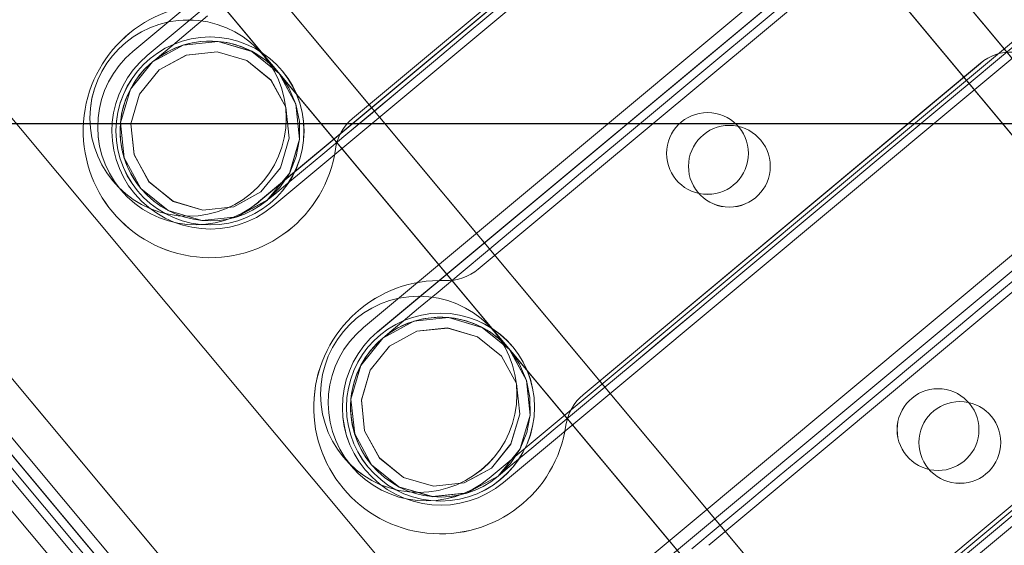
# Model space of a CAD drawing. Header units: millimetres. Extents: x -125266 to 274256, y -711690 to -301689.
# Tile 46 of 256: x -53425 to -53365, y -360949 to -360917. Entities that reach past the tile are written whole.
import ezdxf

# ---------------------------------------------------------------- set-up
doc = ezdxf.new("R2010")
doc.units = ezdxf.units.MM
doc.linetypes.add('CONTINOUS', pattern=[0])
for name, color, linetype, lineweight in [('AD Wall', 8, 'Continuous', 15), ('ARCH', 7, 'Continuous', 0), ('Equipment', 8, 'Continuous', 0), ('MEPTEK HVAC-Kitchen Exhaust Air Duct', 30, 'Continuous', 30), ('MEPTEK HVAC-Kitchen Fresh Air Duct', 3, 'Continuous', 30), ('MEPTEK-TEXT1', 7, 'Continuous', 30)]:
    doc.layers.add(name, color=color, linetype=linetype, lineweight=lineweight)
doc.layers.add('Light Equipment', color=8, linetype='Continuous')
doc.styles.get("Standard").update_dxf_attribs({"font": 'ARIALN.TTF'})
doc.styles.add('Times New Roman', font='times.ttf', dxfattribs={"height": 150})
doc.dimstyles.new('ARA-125', dxfattribs={"dimtxt": 200, "dimasz": 75, "dimexe": 0, "dimexo": 75, "dimgap": 7.5, "dimtad": 0, "dimdec": 0, "dimrnd": 5, "dimdsep": 46, "dimtxsty": 'Times New Roman', "dimblk": 'ARCHTICK', "dimcen": 56.25, "dimdle": 56.25, "dimclrd": 256, "dimclre": 256, "dimclrt": 256, "dimazin": 3, "dimtfac": 1, "dimtdec": 0, "dimtix": 1, "dimtmove": 1, "dimatfit": 3, "dimfxl": 0, "dimtolj": 1, "dimlwd": -1, "dimlwe": 0, "dimarcsym": 0})
pattern_1 = [(22.867872, (419150.544, -703283.92), (-30.845707, 73.1364), [])]

# ---------------------------------------------------------------- blocks, each defined once
blk = doc.blocks.new('A$Cf0359734')
at = {"layer": 'Equipment', "extrusion": (0, 0, -1), "elevation": -15}
for points in [[(-610.078, 1224.798, -3.802846), (-1131.035, 947.449, 3.802846)], [(-563.585, 1106.137, -3.146449), (-1057.949, 842.946, 3.146449)], [(-565.451, 359.417, -2.242091), (-555.271, 364.837, 2.242091)], [(-519.098, 343.707, -2.242091), (-529.279, 338.287, 2.242091)], [(-515.555, 339.163, -0.9995), (-526.149, 333.523, 0.9995)], [(-516.458, 339.248, -0.9995), (-527.051, 333.608, 0.9995)], [(-538.52, 333.368, -2.242091), (-548.7, 327.947, 2.242091)], [(-534.976, 328.823, -0.9995), (-545.569, 323.183, 0.9995)], [(-535.879, 328.908, -0.9995), (-546.473, 323.268, 0.9995)]]:
    blk.add_lwpolyline(points, format="xyb", close=True, dxfattribs=at)
for points in [[(-1077.22, 914.233), (-1087.359, 908.836), (-1091.168, 906.808, 3.626728), (-598.019, 1169.352)], [(-597.218, 1169.311, -3.616317), (-1091.58, 906.121), (-1091.532, 906.208), (-1091.475, 906.293), (-1091.426, 906.38), (-1091.369, 906.465), (-1091.32, 906.552), (-1091.272, 906.639), (-1091.215, 906.724), (-1091.168, 906.808), (-598.022, 1169.351)], [(-597.218, 1169.31, -3.616317), (-1091.582, 906.12, 3.616317), (-597.219, 1169.312)], [(-591.722, 1158.988, -3.538831), (-1086.084, 895.795), (-1084.554, 898.384), (-1083.015, 900.956), (-1081.455, 903.526), (-1079.889, 906.086), (-1078.304, 908.635), (-1076.703, 911.179)], [(-591.722, 1158.987, -3.538831), (-1086.084, 895.797), (-1091.774, 906.486), (-1091.58, 906.121), (-1086.084, 895.797), (-1084.559, 898.382), (-1083.015, 900.957), (-1081.46, 903.525), (-1079.888, 906.087), (-1078.303, 908.636), (-1076.702, 911.181)], [(-599.158, 1041.719, -0.011713), (-984.646, 836.489), (-990.409, 833.326), (-995.883, 829.759), (-1000.962, 825.886), (-1005.713, 821.665), (-1011.224, 815.871), (-1016.164, 809.592), (-1020.378, 803.047), (-1023.979, 796.101), (-1025.529, 792.694), (-1080.437, 895.526, 3.572618), (-594.649, 1154.151, -3.572618), (-1080.436, 895.526, 3.572618), (-594.65, 1154.151, -3.572618), (-1080.31, 895.593), (-1031.842, 804.552), (-1031.857, 804.516), (-1031.842, 804.552)], [(-546.271, 1063.035, -2.890001), (-1031.776, 804.429), (-1025.527, 792.692)], [(-535.393, 350.34), (-534.079, 347.873), (-532.816, 345.501), (-531.627, 343.267), (-530.528, 341.202), (-529.538, 339.344), (-528.673, 337.718), (-527.946, 336.352), (-527.368, 335.267), (-526.948, 334.478), (-526.694, 334.002), (-526.61, 333.843), (-527.019, 334.841), (-527.229, 335.899), (-527.224, 336.975), (-527.012, 338.032), (-526.598, 339.027), (-526.001, 339.923), (-525.237, 340.683), (-524.34, 341.282, -1), (-519.17, 331.572), (-521.226, 330.954), (-523.359, 331.17), (-525.25, 332.182), (-526.61, 333.843), (-525.251, 332.182), (-523.357, 331.165), (-521.227, 330.954), (-519.171, 331.572), (-517.51, 332.932), (-516.49, 334.821), (-516.282, 336.956), (-516.901, 339.014), (-516.986, 339.173), (-517.239, 339.649), (-517.659, 340.438), (-518.237, 341.523), (-518.964, 342.889)], [(-551.734, 357.623), (-550.471, 355.252), (-549.155, 352.779), (-547.811, 350.254), (-546.452, 347.702), (-545.105, 345.171), (-543.791, 342.704), (-542.529, 340.332), (-541.339, 338.098), (-540.24, 336.033), (-539.251, 334.175), (-538.385, 332.55), (-537.658, 331.184), (-537.08, 330.099), (-536.66, 329.31), (-536.407, 328.833), (-536.322, 328.673), (-535.703, 326.617), (-535.911, 324.481), (-536.931, 322.593), (-538.592, 321.233), (-540.648, 320.614), (-542.778, 320.825), (-544.671, 321.842), (-546.031, 323.503), (-546.441, 324.502), (-546.65, 325.559), (-546.645, 326.635), (-546.434, 327.692), (-546.019, 328.688), (-545.422, 329.583), (-544.658, 330.343), (-543.761, 330.943, -1), (-538.591, 321.233), (-540.647, 320.614), (-542.78, 320.831), (-544.671, 321.842), (-546.031, 323.503), (-546.116, 323.662), (-546.37, 324.139), (-546.79, 324.927), (-547.367, 326.013), (-548.095, 327.379), (-548.96, 329.004), (-549.949, 330.862), (-551.049, 332.927), (-552.238, 335.161), (-553.501, 337.533), (-554.814, 340), (-556.161, 342.531), (-557.52, 345.083), (-558.867, 347.613), (-560.181, 350.081), (-561.443, 352.452), (-562.633, 354.687), (-563.732, 356.751), (-564.721, 358.61), (-565.587, 360.235)]]:
    blk.add_lwpolyline(points, format="xyb", dxfattribs=at)
for points in [[(-288.208, 537.808), (-245.91, 458.357), (-697.898, 217.725)], [(-740.196, 297.177), (-697.897, 217.726), (-692.603, 220.544), (-697.897, 217.726), (-245.909, 458.357)], [(-694.774, 226.756), (-694.453, 226.153), (-694.142, 225.57), (-693.858, 225.036), (-693.61, 224.57), (-693.404, 224.183), (-693.252, 223.897), (-693.159, 223.723), (-693.128, 223.664), (-253.501, 457.714)], [(-252.091, 455.066), (-691.718, 221.016), (-691.777, 221.127), (-691.952, 221.455), (-692.233, 221.984), (-692.611, 222.694), (-693.076, 223.567), (-693.603, 224.557), (-694.175, 225.632), (-694.773, 226.755)], [(-687.831, 226.484), (-258.794, 454.897)], [(-683.994, 224.535), (-258.086, 451.283)], [(-257.384, 452.248), (-686.421, 223.835), (-687.454, 223.286), (-688.449, 222.756), (-689.365, 222.268), (-690.164, 221.843), (-690.826, 221.49), (-691.313, 221.231), (-691.615, 221.07), (-691.716, 221.017)], [(-258.65, 452.342), (-684.559, 225.595), (-683.995, 224.536)], [(-258.65, 452.342), (-684.559, 225.595)], [(-257.206, 451.21), (-256.642, 450.151), (-686.437, 221.335), (-256.642, 450.151)], [(-684.558, 225.594), (-683.995, 224.535), (-258.086, 451.283)], [(-576.941, 334.743), (-575.582, 332.191), (-574.235, 329.661)], [(-558.672, 323.835), (-559.661, 325.694), (-560.761, 327.758), (-561.95, 329.993), (-563.213, 332.364), (-564.526, 334.832), (-565.874, 337.362), (-567.232, 339.914), (-568.577, 342.439), (-569.893, 344.912), (-571.156, 347.284)], [(-563.833, 358.011), (-563.833, 358.011)], [(-529.543, 340.417), (-529.543, 340.417)], [(-515.556, 339.159), (-515.556, 339.159)], [(-516.459, 339.249), (-516.459, 339.249)], [(-529.279, 338.288), (-529.279, 338.288)], [(-540.137, 334.777), (-540.137, 334.777)], [(-527.053, 333.609), (-527.053, 333.609)], [(-526.144, 333.522), (-526.144, 333.522)], [(-538.518, 333.369), (-538.518, 333.369)], [(-548.962, 330.078), (-548.962, 330.078)], [(-534.975, 328.821), (-534.975, 328.821)], [(-535.879, 328.91), (-535.879, 328.91)], [(-548.699, 327.949), (-548.699, 327.949)], [(-559.556, 324.438), (-559.556, 324.438)], [(-545.569, 323.181), (-545.569, 323.181)], [(-546.473, 323.27), (-546.473, 323.27)]]:
    blk.add_lwpolyline(points, dxfattribs=at)
for points in [[(-289.408, 506.011), (-713.146, 280.42), (-711.737, 277.773), (-713.146, 280.42)], [(-702.911, 282.47), (-704.632, 281.554), (-706.289, 280.672), (-707.814, 279.86), (-709.153, 279.147), (-710.249, 278.564), (-711.064, 278.13), (-711.567, 277.862), (-711.737, 277.772), (-713.146, 280.419), (-711.737, 277.772), (-287.998, 503.363), (-711.737, 277.772), (-711.567, 277.862), (-711.064, 278.13), (-710.249, 278.564), (-709.153, 279.147), (-707.814, 279.86), (-706.289, 280.672), (-704.632, 281.554)], [(-713.144, 280.421), (-712.975, 280.511), (-712.477, 280.776), (-711.657, 281.213), (-710.561, 281.796), (-709.221, 282.51), (-707.697, 283.321), (-706.039, 284.203), (-704.319, 285.12), (-298.237, 501.311), (-704.319, 285.12), (-706.039, 284.203), (-707.697, 283.321), (-709.221, 282.51), (-710.561, 281.796), (-711.657, 281.213), (-712.477, 280.776), (-712.975, 280.511)], [(-296.827, 498.663), (-702.909, 282.471)], [(-696.698, 249.523), (-698.107, 252.171), (-274.369, 477.762), (-698.107, 252.171), (-698.135, 252.224), (-698.214, 252.372), (-698.344, 252.615), (-698.519, 252.944), (-698.733, 253.346), (-698.978, 253.806), (-699.243, 254.304), (-699.516, 254.818), (-699.243, 254.304), (-698.978, 253.806), (-698.733, 253.346), (-698.519, 252.944), (-698.344, 252.615), (-698.214, 252.372), (-698.135, 252.224), (-698.107, 252.171)], [(-698.106, 252.17), (-696.697, 249.522), (-272.959, 475.114), (-696.697, 249.522)], [(-698.105, 252.172), (-697.936, 252.262), (-697.438, 252.527), (-696.617, 252.964), (-695.521, 253.547), (-694.182, 254.26), (-692.657, 255.072), (-691, 255.954), (-689.279, 256.87), (-283.198, 473.062), (-689.279, 256.87), (-691, 255.954), (-692.657, 255.072), (-694.182, 254.26), (-695.521, 253.547), (-696.617, 252.964), (-697.438, 252.527), (-697.936, 252.262)], [(-281.788, 470.414), (-687.87, 254.222)], [(-676.784, 243.922), (-280.767, 454.755)], [(-687.001, 222.394), (-257.206, 451.21)], [(-515.554, 339.162), (-537.644, 380.653)], [(-538.077, 379.855), (-516.458, 339.248)], [(-548.237, 375.014), (-526.148, 333.523)], [(-527.052, 333.609), (-548.671, 374.217)], [(-534.975, 328.822), (-557.064, 370.314)], [(-557.498, 369.515), (-535.88, 328.908)], [(-529.542, 340.414), (-544.413, 368.347)], [(-567.659, 364.674), (-545.57, 323.183)], [(-546.474, 323.27), (-568.092, 363.877)], [(-555.008, 362.71), (-540.137, 334.777)], [(-554.397, 318.483), (-576.486, 359.974)], [(-576.919, 359.176), (-555.301, 318.568)], [(-563.834, 358.008), (-563.972, 358.241), (-564.133, 358.467), (-564.316, 358.669), (-564.514, 358.863), (-564.727, 359.034), (-564.957, 359.184), (-565.201, 359.312), (-565.454, 359.415), (-565.201, 359.312), (-564.957, 359.184), (-564.727, 359.034), (-564.514, 358.863), (-564.316, 358.669), (-564.133, 358.467), (-563.972, 358.241)], [(-548.963, 330.075), (-563.834, 358.008)], [(-587.08, 354.335), (-564.991, 312.844)], [(-565.895, 312.93), (-587.514, 353.537)], [(-574.43, 352.37), (-559.559, 324.438)], [(-568.385, 319.735), (-583.256, 347.668)], [(-526.609, 333.843), (-527.228, 335.899), (-527.017, 338.029), (-526, 339.923), (-524.339, 341.283), (-522.284, 341.901), (-520.15, 341.685), (-518.26, 340.674), (-516.9, 339.013), (-517.639, 339.917), (-518.26, 340.674), (-520.15, 341.685), (-522.262, 341.899), (-522.284, 341.901), (-524.339, 341.283), (-524.373, 341.258), (-526, 339.923), (-527.017, 338.029), (-527.226, 335.92), (-527.228, 335.899)], [(-517.463, 338.713), (-516.917, 336.897), (-517.108, 335.008), (-518.004, 333.335), (-519.474, 332.138), (-521.287, 331.588), (-523.175, 331.778), (-524.843, 332.677), (-525.405, 333.363), (-526.045, 334.144), (-526.59, 335.96), (-526.405, 337.845), (-525.509, 339.518), (-524.04, 340.715), (-522.227, 341.266), (-520.338, 341.075), (-518.665, 340.179)], [(-526.047, 334.143), (-526.592, 335.959), (-526.402, 337.847), (-525.505, 339.52), (-524.036, 340.717), (-522.223, 341.268), (-520.334, 341.077), (-518.667, 340.178), (-517.465, 338.712), (-516.919, 336.896), (-517.104, 335.01), (-518.001, 333.337), (-519.47, 332.14), (-521.283, 331.59), (-523.171, 331.78), (-524.845, 332.676)], [(-529.28, 338.288), (-529.225, 338.555), (-529.195, 338.83), (-529.191, 339.103), (-529.214, 339.376), (-529.264, 339.649), (-529.33, 339.913), (-529.425, 340.168), (-529.544, 340.417), (-529.425, 340.168), (-529.33, 339.913), (-529.264, 339.649), (-529.214, 339.376), (-529.191, 339.103), (-529.195, 338.83), (-529.225, 338.555)], [(-540.136, 334.776), (-539.996, 334.538), (-539.838, 334.317), (-539.655, 334.115), (-539.457, 333.921), (-539.244, 333.75), (-539.014, 333.6), (-538.77, 333.472), (-538.517, 333.369), (-538.77, 333.472), (-539.014, 333.6), (-539.244, 333.75), (-539.457, 333.921), (-539.655, 334.115), (-539.838, 334.317), (-539.996, 334.538)], [(-546.031, 323.504), (-546.65, 325.559), (-546.439, 327.69), (-545.422, 329.583), (-543.761, 330.943), (-541.705, 331.562), (-539.572, 331.345), (-537.681, 330.334), (-536.321, 328.673), (-537.061, 329.577), (-537.681, 330.334), (-539.572, 331.345), (-541.684, 331.56), (-541.705, 331.562), (-543.761, 330.943), (-543.795, 330.918), (-545.422, 329.583), (-546.439, 327.69), (-546.648, 325.581), (-546.65, 325.559)], [(-536.885, 328.373), (-536.339, 326.557), (-536.53, 324.668), (-537.426, 322.995), (-538.895, 321.799), (-540.708, 321.248), (-542.597, 321.438), (-544.265, 322.338), (-544.827, 323.023), (-545.467, 323.804), (-546.012, 325.62), (-545.827, 327.506), (-544.931, 329.179), (-543.461, 330.375), (-541.648, 330.926), (-539.76, 330.736), (-538.087, 329.839)], [(-545.468, 323.803), (-546.014, 325.619), (-545.823, 327.508), (-544.927, 329.181), (-543.458, 330.377), (-541.644, 330.928), (-539.756, 330.738), (-538.088, 329.839), (-536.886, 328.372), (-536.341, 326.556), (-536.526, 324.67), (-537.422, 322.997), (-538.891, 321.801), (-540.705, 321.25), (-542.593, 321.44), (-544.266, 322.337)], [(-548.701, 327.949), (-548.646, 328.216), (-548.616, 328.49), (-548.612, 328.764), (-548.635, 329.037), (-548.685, 329.309), (-548.751, 329.573), (-548.846, 329.828), (-548.965, 330.078), (-548.846, 329.828), (-548.751, 329.573), (-548.685, 329.309), (-548.635, 329.037), (-548.612, 328.764), (-548.616, 328.49), (-548.646, 328.216)]]:
    blk.add_lwpolyline(points, close=True, dxfattribs=at)
at = {"layer": 'Equipment', "extrusion": (0, 0, -1)}
for centre, radius in [((-550.453, 346.615, -15), 2.502), ((-550.453, 346.615, -15), 2.502), ((-551.987, 346.391, -15), 2.502), ((-551.987, 346.391, -15), 2.502), ((-520.219, 336.652, -15), 6.002), ((-520.219, 336.652, -15), 6.002), ((-521.755, 336.428, -15), 5.75), ((-521.753, 336.427, -15), 5.749), ((-569.874, 336.275, -15), 2.502), ((-569.874, 336.275, -15), 2.502), ((-571.408, 336.051, -15), 2.502), ((-571.408, 336.051, -15), 2.502), ((-539.646, 326.311, -15), 6), ((-539.646, 326.311, -15), 6), ((-541.176, 326.088, -15), 5.75), ((-541.174, 326.088, -15), 5.749)]:
    blk.add_circle(centre, radius, dxfattribs=at)
for centre, radius, start, end in [((-625.132, 625.132, -15), 625.132, 145.142558, 90.917696), ((-624.647, 624.948, -15), 545.055, 148.86045, 87.1998), ((-624.649, 624.946, -15), 545.055, 148.86045, 87.1998), ((-624.649, 624.946, -15), 545.055, 148.86045, 87.1998), ((-624.649, 624.946, -15), 545.055, 148.86045, 87.1998), ((-624.648, 624.948, -15), 535.053, 147.01591, 89.04434), ((-624.648, 624.948, -15), 535.053, 147.01591, 89.04434), ((-521.756, 336.427, -15), 5.5, 208.03013, 28.03013), ((-541.177, 326.088, -15), 5.5, 208.03013, 28.03013)]:
    blk.add_arc(centre, radius, start, end, dxfattribs=at)
blk = doc.blocks.new('ARCH')
at = {"layer": 'AD Wall', "lineweight": 0}
h = blk.add_hatch(dxfattribs=at)
h.set_pattern_fill('ANSI31', color=256, scale=25, angle=-22.13213)
h.set_pattern_definition(pattern_1)
edge = h.paths.add_edge_path()
edge.add_arc((-53209.777, -360694.998), 761.132, 66.950176, 372.725314)
edge.add_line((-52467.341, -360527.338), (-52564.885, -360549.366))
edge.add_arc((-53209.777, -360694.998), 661.132, -293.049824, 12.725314, ccw=False)
edge.add_line((-52950.923, -360086.648), (-52911.77, -359994.631))
h = blk.add_hatch(dxfattribs=at)
h.set_pattern_fill('ANSI31', color=256, scale=25, angle=-22.13213)
h.set_pattern_definition(pattern_1)
edge = h.paths.add_edge_path()
edge.add_arc((-53209.777, -360694.998), 761.132, 66.950176, 372.725314)
edge.add_line((-52467.341, -360527.338), (-52564.885, -360549.366))
edge.add_arc((-53209.777, -360694.998), 661.132, -293.049824, 12.725314, ccw=False)
edge.add_line((-52950.923, -360086.648), (-52911.77, -359994.631))
at = {"layer": 'AD Wall', "lineweight": 0, "extrusion": (0, 0, -1)}
for radius in [761.132, 761.132, 661.132, 661.132]:
    blk.add_arc((53209.777, -360694.998, -5.049), radius, 167.274686, 113.049824, dxfattribs=at)
at = {"layer": 'Light Equipment', "lineweight": 0, "extrusion": (0, 0, -1), "elevation": -5.049}
for points in [[(52997.285, -360133.855, -3.802846), (52619.203, -360587.036, 3.802846)], [(53085.056, -360226.257, -3.146449), (52726.274, -360656.304, 3.146449)], [(53364.65, -360918.66, -2.242091), (53372.039, -360909.804, 2.242091)], [(53413.506, -360915.749, -2.242091), (53406.118, -360924.605, 2.242091)], [(53418.501, -360918.624, -0.9995), (53410.812, -360927.839, 0.9995)], [(53417.632, -360918.885, -0.9995), (53409.944, -360928.1, 0.9995)], [(53399.411, -360932.643, -2.242091), (53392.022, -360941.5, 2.242091)], [(53404.406, -360935.518, -0.9995), (53396.718, -360944.733, 0.9995)], [(53403.537, -360935.779, -0.9995), (53395.849, -360944.995, 0.9995)]]:
    blk.add_lwpolyline(points, format="xyb", close=True, dxfattribs=at)
for points in [[(52681.566, -360597.53), (52674.208, -360606.349), (52671.443, -360609.663, 3.626728), (53029.343, -360180.672)], [(53030.101, -360180.409, -3.616317), (52671.32, -360610.454), (52671.332, -360610.355), (52671.353, -360610.255), (52671.365, -360610.156), (52671.386, -360610.056), (52671.399, -360609.957), (52671.411, -360609.858), (52671.432, -360609.758), (52671.443, -360609.663), (53029.342, -360180.674)], [(53030.101, -360180.41, -3.616317), (52671.318, -360610.456, 3.616317), (53030.101, -360180.408)], [(53039.081, -360187.901, -3.538831), (52680.301, -360617.948), (52680.744, -360614.974), (52681.2, -360612.012), (52681.677, -360609.043), (52682.163, -360606.082), (52682.671, -360603.124), (52683.196, -360600.164)], [(53039.082, -360187.901, -3.538831), (52680.301, -360617.947), (52671.003, -360610.189), (52671.321, -360610.454), (52680.301, -360617.947), (52680.74, -360614.977), (52681.2, -360612.01), (52681.673, -360609.046), (52682.163, -360606.081), (52682.671, -360603.122), (52683.196, -360600.162)], [(53076.373, -360299.33, -0.011713), (52796.609, -360634.668), (52792.462, -360639.77), (52788.735, -360645.136), (52785.489, -360650.637), (52782.678, -360656.337), (52779.757, -360663.781), (52777.546, -360671.458), (52776.108, -360679.109), (52775.39, -360686.899), (52775.238, -360690.639), (52685.634, -360616.071, 3.572618), (53038.192, -360193.484, -3.572618), (52685.634, -360616.07, 3.572618), (53038.191, -360193.484, -3.572618), (52685.726, -360615.961), (52764.922, -360682.033), (52764.921, -360682.072), (52764.922, -360682.033)], [(53117.333, -360259.66, -2.890001), (52765.029, -360682.122), (52775.24, -360690.64)], [(53395.913, -360915.744), (53398.06, -360917.534), (53400.123, -360919.255), (53402.066, -360920.877), (53403.863, -360922.375), (53405.479, -360923.724), (53406.893, -360924.904), (53408.081, -360925.895), (53409.025, -360926.683), (53409.712, -360927.255), (53410.126, -360927.601), (53410.264, -360927.716), (53409.509, -360926.945), (53408.917, -360926.045), (53408.516, -360925.047), (53408.313, -360923.987), (53408.322, -360922.909), (53408.538, -360921.855), (53408.959, -360920.863), (53409.564, -360919.97, -1), (53418.011, -360927.017), (53416.34, -360928.364), (53414.282, -360928.967), (53412.15, -360928.743), (53410.264, -360927.717), (53412.149, -360928.743), (53414.286, -360928.971), (53416.339, -360928.364), (53418.01, -360927.017), (53419.037, -360925.131), (53419.27, -360922.998), (53418.658, -360920.941), (53417.31, -360919.269), (53417.171, -360919.153), (53416.757, -360918.808), (53416.071, -360918.235), (53415.127, -360917.447), (53413.938, -360916.456)], [(53378.032, -360915.153), (53380.095, -360916.875), (53382.246, -360918.669), (53384.443, -360920.502), (53386.663, -360922.354), (53388.864, -360924.19), (53391.01, -360925.981), (53393.074, -360927.702), (53395.017, -360929.324), (53396.813, -360930.822), (53398.43, -360932.171), (53399.844, -360933.35), (53401.032, -360934.342), (53401.976, -360935.129), (53402.662, -360935.702), (53403.077, -360936.048), (53403.216, -360936.164), (53404.563, -360937.836), (53405.175, -360939.892), (53404.942, -360942.026), (53403.916, -360943.911), (53402.245, -360945.259), (53400.192, -360945.866), (53398.055, -360945.637), (53396.169, -360944.611), (53395.414, -360943.84), (53394.822, -360942.94), (53394.42, -360941.941), (53394.218, -360940.882), (53394.227, -360939.804), (53394.443, -360938.75), (53394.864, -360937.758), (53395.469, -360936.864, -1), (53403.916, -360943.911), (53402.245, -360945.258), (53400.188, -360945.862), (53398.055, -360945.637), (53396.169, -360944.611), (53396.031, -360944.496), (53395.616, -360944.15), (53394.93, -360943.577), (53393.986, -360942.79), (53392.798, -360941.798), (53391.384, -360940.619), (53389.767, -360939.27), (53387.971, -360937.772), (53386.028, -360936.15), (53383.965, -360934.429), (53381.818, -360932.638), (53379.617, -360930.802), (53377.397, -360928.95), (53375.196, -360927.113), (53373.05, -360925.323), (53370.986, -360923.601), (53369.043, -360921.98), (53367.247, -360920.481), (53365.63, -360919.133), (53364.216, -360917.953)]]:
    blk.add_lwpolyline(points, format="xyb", dxfattribs=at)
for points in [[(53554.257, -360648.964), (53623.372, -360706.625), (53295.343, -361099.81)], [(53226.23, -361042.148), (53295.344, -361099.809), (53299.187, -361095.204), (53295.344, -361099.809), (53623.373, -360706.624)], [(53294.835, -361090.267), (53295.36, -361090.705), (53295.867, -361091.128), (53296.332, -361091.516), (53296.737, -361091.854), (53297.073, -361092.135), (53297.322, -361092.342), (53297.474, -361092.469), (53297.525, -361092.511), (53616.581, -360710.08)], [(53618.886, -360712.002), (53299.829, -361094.433), (53299.732, -361094.353), (53299.447, -361094.115), (53298.986, -361093.73), (53298.369, -361093.215), (53297.609, -361092.581), (53296.748, -361091.863), (53295.813, -361091.083), (53294.837, -361090.268)], [(53301.369, -361087.904), (53612.741, -360714.684)], [(53615.045, -360716.606), (53303.673, -361089.826), (53302.924, -361090.724), (53302.201, -361091.59), (53301.536, -361092.387), (53300.956, -361093.082), (53300.476, -361093.658), (53300.123, -361094.082), (53299.904, -361094.344), (53299.831, -361094.432)], [(53613.837, -360716.996), (53304.735, -361087.494), (53305.656, -361088.263)], [(53613.837, -360716.996), (53304.735, -361087.494)], [(53615.601, -360717.501), (53616.522, -360718.269), (53304.6, -361092.148), (53616.522, -360718.269)], [(53305.657, -361088.263), (53614.758, -360717.765)], [(53304.736, -361087.495), (53305.657, -361088.263), (53614.758, -360717.765)], [(53418.501, -360918.627), (53418.501, -360918.627)], [(53417.63, -360918.885), (53417.63, -360918.885)], [(53366.678, -360919.353), (53366.678, -360919.353)], [(53405.071, -360922.732), (53405.071, -360922.732)], [(53363.302, -360945.844), (53365.522, -360947.696), (53367.724, -360949.533)], [(53384.335, -360949.066), (53382.718, -360947.717), (53380.922, -360946.218), (53378.979, -360944.597), (53376.915, -360942.876), (53374.769, -360941.085), (53372.568, -360939.249), (53370.348, -360937.397), (53368.151, -360935.564), (53366, -360933.769), (53363.937, -360932.048)], [(53406.117, -360924.605), (53406.117, -360924.605)], [(53410.817, -360927.838), (53410.817, -360927.838)], [(53409.942, -360928.1), (53409.942, -360928.1)], [(53397.382, -360931.947), (53397.382, -360931.947)], [(53399.412, -360932.641), (53399.412, -360932.641)], [(53404.408, -360935.52), (53404.408, -360935.52)], [(53403.537, -360935.778), (53403.537, -360935.778)], [(53390.977, -360939.625), (53390.977, -360939.625)], [(53392.023, -360941.498), (53392.023, -360941.498)], [(53396.719, -360944.736), (53396.719, -360944.736)], [(53395.848, -360944.993), (53395.848, -360944.993)], [(53383.289, -360948.84), (53383.289, -360948.84)]]:
    blk.add_lwpolyline(points, dxfattribs=at)
for points in [[(53565.125, -360678.869), (53257.599, -361047.479), (53259.902, -361049.401), (53257.599, -361047.479)], [(53266.308, -361041.724), (53265.059, -361043.221), (53263.856, -361044.662), (53262.75, -361045.989), (53261.778, -361047.154), (53260.982, -361048.107), (53260.39, -361048.816), (53260.025, -361049.254), (53259.903, -361049.401), (53257.6, -361047.48), (53259.903, -361049.401), (53567.428, -360680.791), (53259.903, -361049.401), (53260.025, -361049.254), (53260.39, -361048.816), (53260.982, -361048.107), (53261.778, -361047.154), (53262.75, -361045.989), (53263.856, -361044.662), (53265.059, -361043.221)], [(53257.6, -361047.478), (53257.723, -361047.33), (53258.085, -361046.897), (53258.68, -361046.183), (53259.475, -361045.23), (53260.448, -361044.065), (53261.554, -361042.739), (53262.757, -361041.297), (53264.006, -361039.8), (53558.717, -360686.55), (53264.006, -361039.8), (53262.757, -361041.297), (53261.554, -361042.739), (53260.448, -361044.065), (53259.475, -361045.23), (53258.68, -361046.183), (53258.085, -361046.897), (53257.723, -361047.33)], [(53561.021, -360688.471), (53266.309, -361041.722)], [(53284.476, -361069.902), (53282.173, -361067.981), (53589.699, -360699.371), (53282.173, -361067.981), (53282.127, -361067.943), (53281.998, -361067.835), (53281.786, -361067.658), (53281.501, -361067.42), (53281.151, -361067.128), (53280.75, -361066.794), (53280.317, -361066.433), (53279.87, -361066.06), (53280.317, -361066.433), (53280.75, -361066.794), (53281.151, -361067.128), (53281.501, -361067.42), (53281.786, -361067.658), (53281.998, -361067.835), (53282.127, -361067.943), (53282.173, -361067.981)], [(53282.174, -361067.982), (53284.477, -361069.903), (53592.003, -360701.293), (53284.477, -361069.903)], [(53282.174, -361067.979), (53282.297, -361067.832), (53282.659, -361067.399), (53283.254, -361066.685), (53284.05, -361065.732), (53285.022, -361064.567), (53286.128, -361063.24), (53287.331, -361061.799), (53288.58, -361060.302), (53583.291, -360707.051), (53288.58, -361060.302), (53287.331, -361061.799), (53286.128, -361063.24), (53285.022, -361064.567), (53284.05, -361065.732), (53283.254, -361066.685), (53282.659, -361067.399), (53282.297, -361067.832)], [(53585.595, -360708.973), (53290.883, -361062.224)], [(53303.679, -361091.379), (53615.6, -360717.501)], [(53305.032, -361067.589), (53592.44, -360723.093)], [(53418.501, -360918.624), (53382.408, -360888.512)], [(53382.308, -360889.415), (53417.632, -360918.885)], [(53374.719, -360897.727), (53410.813, -360927.839)], [(53409.942, -360928.099), (53374.618, -360898.629)], [(53405.072, -360922.734), (53380.773, -360902.462)], [(53404.407, -360935.518), (53368.313, -360905.406)], [(53368.213, -360906.31), (53403.537, -360935.78)], [(53373.083, -360911.675), (53397.382, -360931.947)], [(53360.624, -360914.621), (53396.718, -360944.734)], [(53395.847, -360944.994), (53360.523, -360915.524)], [(53410.265, -360927.716), (53408.917, -360926.045), (53408.31, -360923.992), (53408.538, -360921.855), (53409.565, -360919.969), (53411.236, -360918.622), (53413.293, -360918.018), (53415.426, -360918.243), (53417.311, -360919.269), (53416.286, -360918.71), (53415.426, -360918.243), (53413.293, -360918.018), (53411.256, -360918.615), (53411.236, -360918.622), (53409.565, -360919.969), (53409.542, -360920.005), (53408.538, -360921.855), (53408.31, -360923.992), (53408.911, -360926.024), (53408.917, -360926.045)], [(53410.673, -360927.226), (53409.484, -360925.749), (53408.949, -360923.928), (53409.148, -360922.041), (53410.059, -360920.379), (53411.531, -360919.185), (53413.352, -360918.65), (53415.235, -360918.855), (53416.901, -360919.761), (53418.091, -360921.237), (53418.63, -360923.054), (53418.43, -360924.941), (53417.52, -360926.603), (53416.048, -360927.797), (53414.226, -360928.332), (53412.339, -360928.132)], [(53416.903, -360919.759), (53418.092, -360921.236), (53418.627, -360923.057), (53418.427, -360924.944), (53417.517, -360926.607), (53416.045, -360927.8), (53414.224, -360928.335), (53412.34, -360928.13), (53411.561, -360927.707), (53410.674, -360927.225), (53409.485, -360925.748), (53408.946, -360923.932), (53409.146, -360922.044), (53410.056, -360920.382), (53411.528, -360919.189), (53413.349, -360918.654), (53415.237, -360918.854)], [(53366.678, -360919.356), (53366.464, -360919.192), (53366.229, -360919.043), (53365.984, -360918.925), (53365.727, -360918.82), (53365.465, -360918.742), (53365.196, -360918.689), (53364.921, -360918.663), (53364.648, -360918.662), (53364.921, -360918.663), (53365.196, -360918.689), (53365.465, -360918.742), (53365.727, -360918.82), (53365.984, -360918.925), (53366.229, -360919.043), (53366.464, -360919.192)], [(53390.977, -360939.628), (53366.679, -360919.356)], [(53390.312, -360952.413), (53354.218, -360922.301)], [(53406.116, -360924.605), (53406.066, -360924.337), (53405.991, -360924.071), (53405.892, -360923.816), (53405.767, -360923.572), (53405.618, -360923.338), (53405.458, -360923.118), (53405.274, -360922.918), (53405.07, -360922.732), (53405.274, -360922.918), (53405.458, -360923.118), (53405.618, -360923.338), (53405.767, -360923.572), (53405.892, -360923.816), (53405.991, -360924.071), (53406.066, -360924.337)], [(53354.118, -360923.204), (53389.442, -360952.674)], [(53358.988, -360928.57), (53383.287, -360948.842)], [(53346.53, -360931.516), (53382.623, -360961.628)], [(53397.383, -360931.948), (53397.602, -360932.115), (53397.833, -360932.261), (53398.077, -360932.379), (53398.334, -360932.484), (53398.596, -360932.562), (53398.865, -360932.614), (53399.14, -360932.641), (53399.413, -360932.642), (53399.14, -360932.641), (53398.865, -360932.614), (53398.596, -360932.562), (53398.334, -360932.484), (53398.077, -360932.379), (53397.833, -360932.261), (53397.602, -360932.115)], [(53381.752, -360961.889), (53346.428, -360932.418)], [(53396.169, -360944.611), (53394.822, -360942.939), (53394.215, -360940.886), (53394.443, -360938.749), (53395.47, -360936.864), (53397.141, -360935.516), (53399.198, -360934.913), (53401.331, -360935.138), (53403.216, -360936.164), (53402.191, -360935.605), (53401.331, -360935.138), (53399.198, -360934.913), (53397.161, -360935.51), (53397.141, -360935.516), (53395.47, -360936.864), (53395.447, -360936.9), (53394.443, -360938.749), (53394.215, -360940.886), (53394.816, -360942.919), (53394.822, -360942.939)], [(53396.578, -360944.121), (53395.388, -360942.644), (53394.853, -360940.823), (53395.053, -360938.936), (53395.964, -360937.274), (53397.436, -360936.08), (53399.257, -360935.545), (53401.14, -360935.75), (53402.806, -360936.655), (53403.996, -360938.132), (53404.535, -360939.949), (53404.335, -360941.836), (53403.424, -360943.498), (53401.952, -360944.692), (53400.131, -360945.227), (53398.244, -360945.027)], [(53402.807, -360936.654), (53403.997, -360938.131), (53404.532, -360939.952), (53404.332, -360941.839), (53403.422, -360943.501), (53401.95, -360944.695), (53400.129, -360945.23), (53398.245, -360945.025), (53397.466, -360944.602), (53396.579, -360944.12), (53395.39, -360942.643), (53394.851, -360940.826), (53395.051, -360938.939), (53395.961, -360937.277), (53397.433, -360936.084), (53399.254, -360935.549), (53401.141, -360935.749)], [(53376.882, -360956.523), (53352.584, -360936.251)], [(53392.021, -360941.499), (53391.972, -360941.231), (53391.897, -360940.965), (53391.797, -360940.71), (53391.673, -360940.466), (53391.524, -360940.232), (53391.363, -360940.013), (53391.179, -360939.812), (53390.975, -360939.626), (53391.179, -360939.812), (53391.363, -360940.013), (53391.524, -360940.232), (53391.673, -360940.466), (53391.797, -360940.71), (53391.897, -360940.965), (53391.972, -360941.231)]]:
    blk.add_lwpolyline(points, close=True, dxfattribs=at)
at = {"layer": 'Light Equipment', "lineweight": 0, "extrusion": (0, 0, -1)}
for centre, radius in [((53415.126, -360922.707, -5.049), 6.002), ((53415.126, -360922.707, -5.049), 6.002), ((53413.79, -360923.492, -5.049), 5.749), ((53413.788, -360923.493, -5.049), 5.75), ((53383.366, -360924.868, -5.049), 2.502), ((53383.366, -360924.868, -5.049), 2.502), ((53382.03, -360925.653, -5.049), 2.502), ((53382.03, -360925.653, -5.049), 2.502), ((53401.026, -360939.604, -5.049), 6), ((53401.026, -360939.604, -5.049), 6), ((53399.693, -360940.387, -5.049), 5.75), ((53399.695, -360940.387, -5.049), 5.749), ((53369.271, -360941.763, -5.049), 2.502), ((53369.271, -360941.763, -5.049), 2.502), ((53367.935, -360942.548, -5.049), 2.502), ((53367.935, -360942.548, -5.049), 2.502)]:
    blk.add_circle(centre, radius, dxfattribs=at)
for centre, radius, start, end in [((53209.26, -360695.008, -5.049), 625.132, 167.274686, 113.049824), ((53209.779, -360694.995, -5.049), 545.055, 170.99258, 109.33193), ((53209.777, -360694.998, -5.049), 545.055, 170.99258, 109.33193), ((53209.777, -360694.998, -5.049), 545.055, 170.99258, 109.33193), ((53209.777, -360694.998, -5.049), 545.055, 170.99258, 109.33193), ((53209.778, -360694.996, -5.049), 535.053, 169.14804, 111.17647), ((53209.778, -360694.996, -5.049), 535.053, 169.14804, 111.17647), ((53413.787, -360923.493, -5.049), 5.5, 230.16226, 50.16226), ((53399.693, -360940.388, -5.049), 5.5, 230.16226, 50.16226)]:
    blk.add_arc(centre, radius, start, end, dxfattribs=at)
at = {"layer": 'Equipment', "rotation": 337.8678715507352}
blk.add_blockref('A$Cf0359734', (-54023.845, -361038.564, -9.95), dxfattribs=at)
blk = doc.blocks.new('_ArchTick')
at = {"color": 0, "linetype": 'ByBlock', "const_width": 0.15}
blk.add_lwpolyline([(-0.5, -0.5), (0.5, 0.5)], dxfattribs=at)

msp = doc.modelspace()

# ---------------------------------------------------------------- linework, layer by layer
at = {"layer": 'MEPTEK HVAC-Kitchen Exhaust Air Duct'}
msp.add_line((-53688.854, -360923.029, 5.049), (-52816.197, -360923.029, 5.049), dxfattribs=at)

# ---------------------------------------------------------------- block references
at = {"layer": 'ARCH'}
msp.add_blockref('ARCH', (0, 0), dxfattribs=at)

# ---------------------------------------------------------------- texts
at = {"layer": 'MEPTEK-TEXT1', "char_height": 350, "attachment_point": 1}
for s, insert, width in [('{\\fCalibri|b0|i0|c0|p34;\\H1.28571x;\\C1;GENERAL GUIDELINES-HVAC :\\P\\fArial Narrow|b0|i0|c0|p34;\\H0.88889x;\\C256;\\P\\fCalibri|b0|i0|c0|p34;\\C4;DUCTING :\\H0.875x;\\P\\pi-1050,l1050,t1050;\\C256;1.^IDUCTING SHALL BE IN ACCORDANCE WITH IS 655, GALVANIZED IRON SHEET TO BE USED FOR ALL DUCTING WORKS. THERMAL INSULATION ON DUCTS SHALL BE 19 MM THICK. CLOSED CELL CLASS “O” BS 476 PART 6-7 FM APPROVED NITRILE RUBBER ELASTOMERIC INSULATION THERMAL CONDUCTIVITY 0.033 WATTS PER METER-KELVIN (W/(M.K)) AT 0°C FOR AIR CONDITIONING DUCTING. \\P2.^ITHERMAL INSULATION ON KITCHEN EXHAUST DUCTING SHALL BE 80 MM THICK ALUMINUM FOIL FACED RESIN BONDED FIBRE GLASS WOOL OF DENSITY NOT LESS THAN 48 KG/M3.\\P3.^ITHERMAL INSULATION ON FRESH AIR, SUPPLY AIR AND RETURN AIR SHALL BE 19MM THICK CLOSED CELL ANTI-MICROBIAL CLASS “O” BS 476 AND PART 6 & 7 FM APPROVED NITRILE RUBBER ELASTOMERIC INSULATION THERMAL CONDUCTIVITY 0.033 WATTS PER METER-KELVIN (W/ (M\\fArial|b0|i0|c0|p34;.\\fCalibri|b0|i0|c0|p34;K)) AT 0°C.\\P4.^IAPPROPRIATE NUMBER OF TRAP DOORS SHALL BE PROVIDED IN KITCHEN EXHAUST DUCTING FOR OIL/GREASE CLEANING PURPOSE.\\P5.^IDUCTING INSTALLATION WITH RESPECT TO FRESH AIR INTAKE, KITCHEN EXHAUST OUT FROM LOCATION UP TO LOUVERS AT FAÇADE SHALL BE IN THE SCOPE OF CONCESSIONER INCLUDING AIR WASHER, EXHAUST FAN SECTION DRY SCRUBBER ETC.\\P6.^IEACH AND EVERY KITCHEN EXHAUST HOOD SHOULD BE EQUIPPED WITH UL LISTED, WET CHEMICAL BASED, MECHANICALLY OPERATED, AUTOMATIC FIRE SUPPRESSION SYSTEM. SEPARATE DRAWING TO BE SUBMITTED FOR HOOD SUPPRESSION SYSTEM.\\P7.^ISUPPORTING OF DUCTING TO BE DONE WITH USING ANGLE 50X 50 X 5MM AND TIE ROD OF SIZE MINIMUM 10 MM DIA/ AS PER DUCT SIZE.\\P8.^IPOST COMPLETION OF ONSITE WORK, CONCESSIONAIRE HAS TO SHARE TESTING AND COMMISSIONING REPORT WITH DIAL.\\P9.^IINTEGRATION WITH FIRE ALARM SYSTEM, SO THAT AHU GET SWITCHED OFF IN CASE OF ANY FIRE INCIDENT.\\P10.^IFOR EQUIPMENT PLACEMENT STRUCTURAL DETAILS TO BE APPROVED BY STRUCTURAL CONSULTANT AND SAME TO BE SHARE WITH DIAL.\\P11.^ITRAP DOOR WITH PROPER ACCESS TO BE PROVIDED FOR FILTER AND COPPER COIL CLEANING.\\P12.^IKITCHEN VENTILATION SHALL COMPLY TO NFPA 96 GUIDELINE.}', (-102876.109, -301696.901), 28043.42879), ('{\\fCalibri|b0|i0|c0|p34;\\H1.28571x;\\C1;CHILLED WATER PIPING:-\\H0.77778x;\\P\\pi-1050,l1050,t1050;\\C256;1.^ICHILLED WATER PIPING SHALL BE CONFIRMING TO IS:1239 PART I CLASS ‘C’ HEAVY AND FITTING SHALL BE CONFORMING TO ASTM A-105,3000LBS SOCKET WELD END (UP TO 50MM) & 1S:1239 PART-II HEAVY/ASTM A-234 WPB, GR.B BUTT WELD FITTING ( ABOVE 50NB PIPE SIZE)\\P2.^IPIPING CONNECTION SHOULD BE SOCKET WELDED UP TO 50NB SIZE AND SHALL BE BUTT WELD ABOVE 50NB PIPE SIZE. PIPE FLANGES SHOULD BE CONFIRMING TO ASTM A-105 # 150 SORF AND FLANGE DIMENSION SHOULD BE IN ACCORDANCE WITH ASME/ANSI B 16.5 (150 SORF), FITTING TO FITTING WELDING IS NOT ALLOWED. NOZZLE CONNECTIONS/THREDOLETS/WELDOLETS ARE NOT ALLOWED BY PUNCTURING THE PIPE. ONLY EQUAL/UNEQUAL TEE’S SHALL BE USED FOR BRANCH CONNECTION FROM HEADER. SOCKET WELD END TEE SHOULD BE USED FOR BRANCH CONNECTION (UP-TO -50NB PIPE SIZE) W.R.T TO PRESSURE GAUGE/TEMPERATURE GAUGE/AIR VENT/DRAIN POINT ETC.\\P3.^IPOST INSTALLATION CLEARANCE BY DIAL, CHW PIPING SHALL BE TESTED @15KGF/CM2 HYDROSTATICS PRESSURE FOR 24HRS HOLD TIME AND TESTING SHOULD BE WITNESSED TO DIAL TEAM.\\P4.^ITHERMAL INSULATION ON CHW AND CONDENSATE DRAIN PIPING LINE SHALL BE 25MM THICK. CLOSED CELL ANTI-MICROBIAL CLASS “O” BS 476 AND PART 6 & 7 FM APPROVED NITRILE RUBBER ELASTOMERIC INSULATION THERMAL CONDUCTIVITY 0.033 WATTS PER METER-KELVIN (W/ (M\\fArial|b0|i0|c0|p34;⋅\\fCalibri|b0|i0|c0|p34;K)) AT 0°C.\\P5.^ICONDENSATE DRAIN PIPING SHALL BE COMPLYING TO IS 4985 CLASS 3 UPVC PIPE. SOLVENT CEMENT COMPLYING WITH ASTM D2564 SHALL BE USED FOR JOINTS.\\P6.^IFOR CEILING SUSPENDED CHILLED WATER PIPE:  PIPE SHOULD BE HANGED WITH TIE ROD OF SIZE MINIMUM 10 MM DIA.}', (-102709.024, -319968.004), 24849.35391)]:
    msp.add_mtext(s, dxfattribs=dict(at, insert=insert, width=width))

# ---------------------------------------------------------------- leaders
at = {"layer": 'MEPTEK HVAC-Kitchen Fresh Air Duct', "linetype": 'CONTINOUS', "lineweight": -2, "ltscale": 25}
msp.add_leader([(-54089.525, -360808.891), (-54089.525, -362709.219), (-53079.775, -362709.219)], dimstyle='ARA-125', override={"dimtxt": 150, "dimasz": 150}, dxfattribs=at)

doc.saveas('drawing.dxf')
